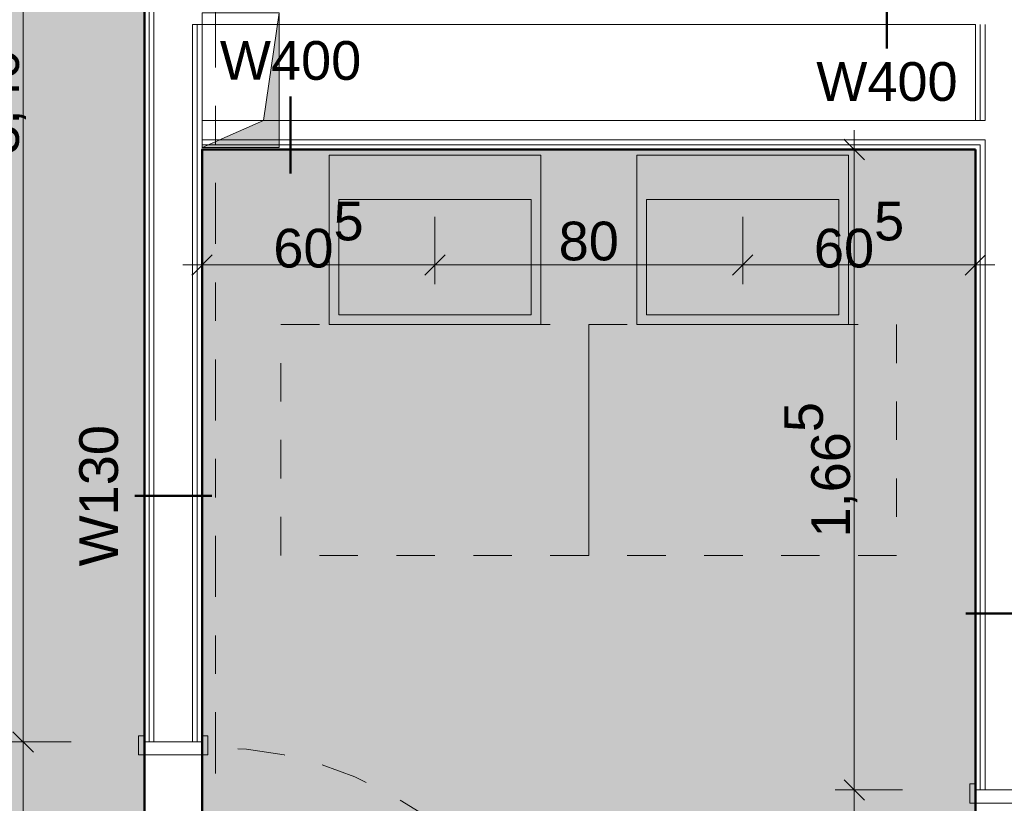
# Model space of a CAD drawing. Header units: metres. Extents: x -180 to 4, y -49 to 6.
# Tile 103 of 256: x -168.33 to -165.77, y -16.62 to -14.58. Entities that reach past the tile are written whole.
import ezdxf

# ---------------------------------------------------------------- set-up
doc = ezdxf.new("R2010")
doc.units = ezdxf.units.M
doc.header["$LTSCALE"] = 0.05
doc.header["$PDMODE"] = 1
doc.header["$PDSIZE"] = -2
for name, pattern in [('Linienart-1', [2.116328, 1.058164, -1.058164]), ('Linienart-5', [3.527679, 2.469236, -1.058443]), ('Linienart-53', [5.291531, 3.175, -1.058062, 0.352704, -0.705764]), ('VW-01 Strichlinie kurz', [1.999894, 0.999947, -0.999947])]:
    doc.linetypes.add(name, pattern=pattern)
doc.layers.get('0').update_dxf_attribs({"lineweight": 25})
for name, color, linetype, lineweight, true_color in [('00 -Bauelemente -Dämmung innen', 7, 'Continuous', 9, 0xff7fe6), ('00 -Bauelemente -Gipskarton', 7, 'Continuous', 9, 0xff7fe6), ('30 -34 Innenwände- 2 nichttragend', 7, 'Continuous', 18, 0xff7fe6), ('30 -34 Innenwände- 4 Türen_Fenster', 7, 'Continuous', 15, 0x9955ff), ('30 -35 Decken- 11 Bodendurchbruch', 7, 'Continuous', 15, 0x599559), ('40 -41 Abwasser_Wasser_Gas- 1 Abwasser + sanitäre Anlagen', 7, 'Continuous', 9, 0xff6633), ('60 -61 Ausstattung -1 Möbel -verdeckt', 9, 'VW-01 Strichlinie kurz', 13, 0x808080), ('70 -75 Raumstempel- 1 Raumstempel', 1, 'Continuous', 50, 0xff0000), ('70 -76 Bemaßung- 2 Allgemein', 7, 'Continuous', 5, 0x6666cc), ('CW-Unsichtbar', 7, 'Continuous', 9, 0x599559)]:
    doc.layers.add(name, color=color, linetype=linetype, lineweight=lineweight, true_color=true_color)
for name, color, linetype, lineweight in [('70 -71 Achsen- 1 Gebäudeachsen', 7, 'Linienart-53', 18), ('70 -75 Raumstempel- 3 Wandstempel', 7, 'Continuous', 50), ('Keine', 7, 'Continuous', 9)]:
    doc.layers.add(name, color=color, linetype=linetype, lineweight=lineweight)
doc.styles.add('Arial', font='arial.ttf')
doc.dimstyles.new('k+k 1_50', dxfattribs={"dimtxt": 0.100689, "dimasz": 0.05302, "dimexe": 0.05, "dimexo": 0.15, "dimgap": 0.01, "dimtad": 1, "dimdec": 3, "dimtxsty": 'Arial', "dimblk": 'VW_SLASH', "dimblk1": 'VW_SLASH', "dimblk2": 'VW_SLASH', "dimcen": 0, "dimdle": 0.05, "dimadec": 3, "dimazin": 0, "dimtfac": 0.75, "dimtdec": 3, "dimtix": 1, "dimtmove": 0, "dimatfit": 0, "dimldrblk": 'VW_SLASH-1', "dimfxl": 0.125, "dimfxlon": 1, "dimfrac": 2, "dimtolj": 1, "dimarcsym": 0})

# ---------------------------------------------------------------- blocks, each defined once
blk = doc.blocks.new('Gruppe-7218')
at = {"layer": '30 -34 Innenwände- 4 Türen_Fenster', "linetype": 'Linienart-1'}
blk.add_line((-0.505, -0.075), (0.505, -0.075), dxfattribs=at)
blk = doc.blocks.new('Gruppe-7219')
at = {"layer": '30 -34 Innenwände- 4 Türen_Fenster', "linetype": 'Linienart-1'}
blk.add_line((-0.505, 0.075), (0.505, 0.075), dxfattribs=at)
blk = doc.blocks.new('Gruppe-7220')
at = {"layer": '30 -34 Innenwände- 4 Türen_Fenster', "linetype": 'Continuous', "flags": 128}
for points in [[(-0.521, -0.075), (-0.521, -0.09), (-0.471, -0.09), (-0.471, 0.09), (-0.491, 0.09), (-0.521, 0.09), (-0.521, 0.075), (-0.505, 0.075), (-0.505, -0.075), (-0.521, -0.075)], [(0.521, -0.075), (0.521, -0.09), (0.471, -0.09), (0.471, 0.09), (0.491, 0.09), (0.521, 0.09), (0.521, 0.075), (0.505, 0.075), (0.505, -0.075), (0.521, -0.075)]]:
    blk.add_lwpolyline(points, dxfattribs=at)
blk = doc.blocks.new('Gruppe-7221')
at = {"layer": '30 -34 Innenwände- 2 nichttragend'}
for p, q in [((-0.505, 0.075), (-0.521, 0.075)), ((0.505, 0.075), (0.521, 0.075)), ((-0.505, -0.075), (-0.521, -0.075)), ((0.505, -0.075), (0.521, -0.075))]:
    blk.add_line(p, q, dxfattribs=at)
blk = doc.blocks.new('Gruppe-7222')
at = {"layer": '30 -34 Innenwände- 4 Türen_Fenster', "linetype": 'Linienart-5'}
blk.add_arc((0.491, 0.09), 0.982, 90, 180, dxfattribs=at)
blk = doc.blocks.new('Gruppe-7223')
at = {"layer": '30 -34 Innenwände- 4 Türen_Fenster', "linetype": 'Linienart-5'}
blk.add_line((0.491, 0.09), (0.491, 1.072), dxfattribs=at)
blk = doc.blocks.new('Gruppe-7224')
at = {"layer": '30 -34 Innenwände- 4 Türen_Fenster', "color": 7}
for name in ['Gruppe-7222', 'Gruppe-7223']:
    blk.add_blockref(name, (0, 0), dxfattribs=at)
blk = doc.blocks.new('Gruppe-7225')
at = {"layer": '30 -34 Innenwände- 4 Türen_Fenster', "color": 7}
blk.add_blockref('Gruppe-7224', (0, 0), dxfattribs=at)
at = {"layer": '30 -34 Innenwände- 4 Türen_Fenster'}
blk.add_blockref('Gruppe-7220', (0, 0), dxfattribs=at)
at = {"layer": '30 -34 Innenwände- 4 Türen_Fenster', "color": 7, "transparency": 33554687}
for name in ['Gruppe-7221', 'Gruppe-7219', 'Gruppe-7218']:
    blk.add_blockref(name, (0, 0), dxfattribs=at)
blk = doc.blocks.new('Tür (2D)-16')
at = {"layer": 'CW-Unsichtbar', "color": 7, "linetype": 'Continuous', "lineweight": 5, "transparency": 33554687}
for p in [(-0.505, 0), (0.505, 0)]:
    blk.add_point(p, dxfattribs=at)
at = {"layer": '30 -34 Innenwände- 4 Türen_Fenster', "color": 7, "transparency": 33554687}
blk.add_blockref('Gruppe-7225', (0, 0), dxfattribs=at)
at = {"layer": '30 -34 Innenwände- 4 Türen_Fenster', "color": 0, "flags": 1}
for tag in ['Detail', 'Gebäudeteil', 'Aufschlag', 'Oberlicht', 'Oberblende', 'Seitenverglasung', 'feuchtr.-geeign.', 'Türblatt_Höhe', 'Türblatt_Breite', 'Türblattdicke', 'Absenkbare_Bodendichtung', 'Antrieb', 'Gewerk', 'Geschoss_Nummer', 'Tür_ID', 'Nummer', 'Typ', 'Rettungsweg', 'Raumnummer', 'Raumname', 'Zarge_Art', 'OTS', 'Türstopper', 'U-Wert', 'g-Wert', 'Rw-Wert', 'IFC_UUID', 'instanceID']:
    blk.add_attdef(tag, (-168.021, -17.488), '', height=0.00018, dxfattribs=at)
blk = doc.blocks.new('Gruppe-7322')
at = {"layer": '30 -34 Innenwände- 4 Türen_Fenster', "linetype": 'Linienart-1'}
blk.add_line((-0.4425, -0.075), (0.4425, -0.075), dxfattribs=at)
blk = doc.blocks.new('Gruppe-7323')
at = {"layer": '30 -34 Innenwände- 4 Türen_Fenster', "linetype": 'Linienart-1'}
blk.add_line((-0.4425, 0.075), (0.4425, 0.075), dxfattribs=at)
blk = doc.blocks.new('Gruppe-7324')
at = {"layer": '30 -34 Innenwände- 4 Türen_Fenster', "linetype": 'Continuous', "flags": 128}
for points in [[(-0.4585, -0.075), (-0.4585, -0.09), (-0.4085, -0.09), (-0.4085, 0.09), (-0.4285, 0.09), (-0.4585, 0.09), (-0.4585, 0.075), (-0.4425, 0.075), (-0.4425, -0.075), (-0.4585, -0.075)], [(0.4585, -0.075), (0.4585, -0.09), (0.4085, -0.09), (0.4085, 0.09), (0.4285, 0.09), (0.4585, 0.09), (0.4585, 0.075), (0.4425, 0.075), (0.4425, -0.075), (0.4585, -0.075)]]:
    blk.add_lwpolyline(points, dxfattribs=at)
blk = doc.blocks.new('Gruppe-7325')
at = {"layer": '30 -34 Innenwände- 2 nichttragend'}
for p, q in [((-0.4425, 0.075), (-0.4585, 0.075)), ((0.4425, 0.075), (0.4585, 0.075)), ((-0.4425, -0.075), (-0.4585, -0.075)), ((0.4425, -0.075), (0.4585, -0.075))]:
    blk.add_line(p, q, dxfattribs=at)
blk = doc.blocks.new('Gruppe-7326')
at = {"layer": '30 -34 Innenwände- 4 Türen_Fenster', "linetype": 'Linienart-5'}
blk.add_arc((0.4285, 0.09), 0.857, 90, 180, dxfattribs=at)
blk = doc.blocks.new('Gruppe-7327')
at = {"layer": '30 -34 Innenwände- 4 Türen_Fenster', "linetype": 'Linienart-5'}
blk.add_line((0.4285, 0.09), (0.4285, 0.947), dxfattribs=at)
blk = doc.blocks.new('Gruppe-7328')
at = {"layer": '30 -34 Innenwände- 4 Türen_Fenster', "color": 7}
for name in ['Gruppe-7326', 'Gruppe-7327']:
    blk.add_blockref(name, (0, 0), dxfattribs=at)
blk = doc.blocks.new('Gruppe-7329')
at = {"layer": '30 -34 Innenwände- 4 Türen_Fenster', "color": 7}
blk.add_blockref('Gruppe-7328', (0, 0), dxfattribs=at)
at = {"layer": '30 -34 Innenwände- 4 Türen_Fenster'}
blk.add_blockref('Gruppe-7324', (0, 0), dxfattribs=at)
at = {"layer": '30 -34 Innenwände- 4 Türen_Fenster', "color": 7, "transparency": 33554687}
for name in ['Gruppe-7325', 'Gruppe-7323', 'Gruppe-7322']:
    blk.add_blockref(name, (0, 0), dxfattribs=at)
blk = doc.blocks.new('Tür (2D)-20')
at = {"layer": 'CW-Unsichtbar', "color": 7, "linetype": 'Continuous', "lineweight": 5, "transparency": 33554687}
for p in [(-0.4425, 0), (0.4425, 0)]:
    blk.add_point(p, dxfattribs=at)
at = {"layer": '30 -34 Innenwände- 4 Türen_Fenster', "color": 7, "transparency": 33554687}
blk.add_blockref('Gruppe-7329', (0, 0), dxfattribs=at)
at = {"layer": '30 -34 Innenwände- 4 Türen_Fenster', "color": 0, "flags": 1}
for tag in ['Detail', 'Gebäudeteil', 'Aufschlag', 'Oberlicht', 'Oberblende', 'Seitenverglasung', 'feuchtr.-geeign.', 'Türblatt_Höhe', 'Türblatt_Breite', 'Türblattdicke', 'Absenkbare_Bodendichtung', 'Antrieb', 'Gewerk', 'Geschoss_Nummer', 'Tür_ID', 'Nummer', 'Typ', 'Rettungsweg', 'Raumnummer', 'Raumname', 'Zarge_Art', 'OTS', 'Türstopper', 'U-Wert', 'g-Wert', 'Rw-Wert', 'IFC_UUID', 'instanceID']:
    blk.add_attdef(tag, (-165.861, -17.488), '', height=0.00018, dxfattribs=at)
blk = doc.blocks.new('Gruppe-11687')
at = {"layer": '70 -75 Raumstempel- 3 Wandstempel'}
blk.add_line((-168.031, -15.822), (-167.831, -15.822), dxfattribs=at)
at = {"layer": '70 -75 Raumstempel- 3 Wandstempel', "insert": (-168.1753, -15.822), "char_height": 0.10069, "attachment_point": 2, "rotation": 90, "line_spacing_factor": 0.96878, "style": 'Arial'}
blk.add_mtext('W130', dxfattribs=at)
blk = doc.blocks.new('Gruppe-11688')
at = {"layer": '70 -75 Raumstempel- 3 Wandstempel', "color": 7, "transparency": 33554687}
blk.add_blockref('Gruppe-11687', (0, 0), dxfattribs=at)
blk = doc.blocks.new('Gruppe-11693')
at = {"layer": '70 -75 Raumstempel- 3 Wandstempel'}
blk.add_line((-166.076, -14.6595), (-166.076, -14.4595), dxfattribs=at)
at = {"layer": '70 -75 Raumstempel- 3 Wandstempel', "insert": (-166.076, -14.6949), "char_height": 0.10069, "attachment_point": 2, "line_spacing_factor": 0.96878, "style": 'Arial'}
blk.add_mtext('W400', dxfattribs=at)
blk = doc.blocks.new('Gruppe-11694')
at = {"layer": '70 -75 Raumstempel- 3 Wandstempel', "color": 7, "transparency": 33554687}
blk.add_blockref('Gruppe-11693', (0, 0), dxfattribs=at)
blk = doc.blocks.new('Gruppe-11695')
at = {"layer": '70 -75 Raumstempel- 3 Wandstempel'}
blk.add_line((-167.626, -14.7845), (-167.626, -14.9845), dxfattribs=at)
at = {"layer": '70 -75 Raumstempel- 3 Wandstempel', "insert": (-167.626, -14.6402), "char_height": 0.10069, "attachment_point": 2, "line_spacing_factor": 0.96878, "style": 'Arial'}
blk.add_mtext('W400', dxfattribs=at)
blk = doc.blocks.new('Gruppe-11696')
at = {"layer": '70 -75 Raumstempel- 3 Wandstempel', "color": 7, "transparency": 33554687}
blk.add_blockref('Gruppe-11695', (0, 0), dxfattribs=at)
blk = doc.blocks.new('Gruppe-11699')
at = {"layer": '70 -75 Raumstempel- 3 Wandstempel'}
blk.add_line((-165.671, -16.1283), (-165.871, -16.1283), dxfattribs=at)
at = {"layer": '70 -75 Raumstempel- 3 Wandstempel', "insert": (-165.6356, -16.1283), "char_height": 0.10069, "attachment_point": 2, "rotation": 90, "line_spacing_factor": 0.96878, "style": 'Arial'}
blk.add_mtext('W130', dxfattribs=at)
blk = doc.blocks.new('Gruppe-11700')
at = {"layer": '70 -75 Raumstempel- 3 Wandstempel', "color": 7, "transparency": 33554687}
blk.add_blockref('Gruppe-11699', (0, 0), dxfattribs=at)
blk = doc.blocks.new('_01-OG1_Tragwerk (2D)')
at = {"color": 255, "lineweight": 5, "transparency": 33554687}
for points in [[(-167.856, -16.462), (-167.856, -14.597), (-167.881, -14.597), (-167.881, -14.547), (-167.856, -14.522), (-167.856, -13.057), (-168.006, -13.057), (-168.006, -16.462)], [(-165.696, -14.847), (-165.696, -14.597), (-165.846, -14.597), (-165.846, -14.847), (-165.821, -14.847), (-165.821, -14.897), (-165.846, -14.922), (-165.846, -16.587), (-165.696, -16.587), (-165.696, -14.922), (-165.721, -14.897), (-165.721, -14.847)]]:
    blk.add_wipeout(points, dxfattribs=at).dxf.layer = '30 -34 Innenwände- 2 nichttragend'
for points, layer in [([(-165.721, -16.587), (-165.721, -14.597), (-165.821, -14.597), (-165.821, -16.587)], '00 -Bauelemente -Dämmung innen'), ([(-167.856, -16.462), (-167.856, -14.597), (-167.8685, -14.597), (-167.8685, -16.462)], '00 -Bauelemente -Gipskarton')]:
    blk.add_wipeout(points, dxfattribs=at).dxf.layer = layer
for points in [[(-167.8685, -16.462), (-167.8685, -14.597), (-167.881, -14.597), (-167.881, -16.462)], [(-165.821, -14.847), (-165.821, -14.597), (-165.8335, -14.597), (-165.8335, -14.847)], [(-165.821, -16.587), (-165.821, -14.897), (-165.8335, -14.9095), (-165.8335, -16.587)]]:
    blk.add_wipeout(points, dxfattribs=at).dxf.layer = '00 -Bauelemente -Gipskarton'
at = {"layer": '00 -Bauelemente -Gipskarton', "transparency": 33554687}
blk.add_line((-167.856, -14.597), (-167.856, -16.462), dxfattribs=at)
at = {"layer": '30 -34 Innenwände- 2 nichttragend', "transparency": 33554687}
for p, q in [((-167.856, -14.597), (-167.856, -14.847)), ((-167.856, -14.922), (-167.856, -16.462))]:
    blk.add_line(p, q, dxfattribs=at)
at = {"color": 255, "lineweight": 5, "transparency": 33554687}
for points, layer in [([(-167.881, -13.057), (-167.981, -13.057), (-167.981, -16.462), (-167.881, -16.462)], '00 -Bauelemente -Dämmung innen'), ([(-165.8335, -14.847), (-165.8335, -14.597), (-165.846, -14.597), (-165.846, -14.847)], '00 -Bauelemente -Gipskarton'), ([(-165.8335, -16.587), (-165.8335, -14.9095), (-165.846, -14.922), (-165.846, -16.587)], '00 -Bauelemente -Gipskarton')]:
    blk.add_wipeout(points, dxfattribs=at).dxf.layer = layer
at = {"layer": '00 -Bauelemente -Dämmung innen', "transparency": 33554687}
for p, q in [((-167.881, -14.597), (-167.881, -16.462)), ((-165.821, -14.597), (-165.821, -14.847)), ((-165.821, -14.897), (-165.821, -16.587))]:
    blk.add_line(p, q, dxfattribs=at)
at = {"layer": '00 -Bauelemente -Gipskarton', "transparency": 33554687}
for p, q in [((-167.881, -14.597), (-167.881, -16.462)), ((-167.8685, -14.597), (-167.8685, -16.462)), ((-167.8685, -14.597), (-167.8685, -16.462)), ((-165.846, -14.597), (-165.846, -14.847)), ((-165.8335, -14.597), (-165.8335, -14.847)), ((-165.8335, -14.597), (-165.8335, -14.847)), ((-165.821, -14.597), (-165.821, -14.847)), ((-165.8335, -14.9095), (-165.8335, -16.587)), ((-165.8335, -14.9095), (-165.8335, -16.587)), ((-165.821, -14.897), (-165.821, -16.587)), ((-165.846, -14.922), (-165.846, -16.587))]:
    blk.add_line(p, q, dxfattribs=at)
at = {"layer": '30 -34 Innenwände- 2 nichttragend', "transparency": 33554687}
for p, q in [((-165.846, -14.597), (-165.846, -14.847)), ((-165.846, -14.922), (-165.846, -16.587))]:
    blk.add_line(p, q, dxfattribs=at)
at = {"layer": '30 -34 Innenwände- 4 Türen_Fenster', "color": 7, "transparency": 33554687, "rotation": 270}
blk.add_blockref('Tür (2D)-20', (-165.771, -17.0295), dxfattribs=at)
at = {"layer": '70 -75 Raumstempel- 3 Wandstempel'}
blk.add_blockref('Gruppe-11700', (0, 0), dxfattribs=at)
at = {"color": 255, "lineweight": 5, "transparency": 33554687}
blk.add_wipeout([(-167.981, -13.057), (-167.9935, -13.057), (-167.9935, -16.462), (-167.981, -16.462)], dxfattribs=at).dxf.layer = '00 -Bauelemente -Gipskarton'
for points, layer in [([(-167.9935, -13.057), (-168.006, -13.057), (-168.006, -16.462), (-167.9935, -16.462)], '00 -Bauelemente -Gipskarton'), ([(-160.346, -14.522), (-160.546, -14.522), (-160.546, -14.547), (-160.596, -14.547), (-160.621, -14.522), (-163.646, -14.522), (-163.671, -14.547), (-163.771, -14.547), (-163.796, -14.522), (-165.696, -14.522), (-165.721, -14.547), (-165.821, -14.547), (-165.846, -14.522), (-167.856, -14.522), (-167.881, -14.547), (-167.881, -14.597), (-160.346, -14.597)], '30 -34 Innenwände- 2 nichttragend'), ([(-165.821, -14.897), (-165.821, -14.847), (-167.856, -14.847), (-167.856, -14.922), (-165.846, -14.922)], '30 -34 Innenwände- 2 nichttragend')]:
    blk.add_wipeout(points, dxfattribs=at).dxf.layer = layer
at = {"layer": '00 -Bauelemente -Dämmung innen', "transparency": 33554687}
blk.add_line((-167.981, -13.057), (-167.981, -16.462), dxfattribs=at)
at = {"layer": '00 -Bauelemente -Gipskarton', "transparency": 33554687}
for p, q in [((-168.006, -13.057), (-168.006, -16.462)), ((-167.9935, -13.057), (-167.9935, -16.462)), ((-167.9935, -13.057), (-167.9935, -16.462)), ((-167.981, -13.057), (-167.981, -16.462))]:
    blk.add_line(p, q, dxfattribs=at)
at = {"layer": '30 -34 Innenwände- 2 nichttragend', "transparency": 33554687}
blk.add_line((-168.006, -13.057), (-168.006, -16.462), dxfattribs=at)
at = {"layer": '30 -34 Innenwände- 4 Türen_Fenster', "color": 7, "transparency": 33554687, "rotation": 270}
blk.add_blockref('Tür (2D)-16', (-167.931, -16.967), dxfattribs=at)
at = {"layer": '70 -75 Raumstempel- 3 Wandstempel'}
blk.add_blockref('Gruppe-11688', (0, 0), dxfattribs=at)
at = {"color": 255, "lineweight": 5, "transparency": 33554687}
for points in [[(-167.881, -14.547), (-167.881, -14.597), (-160.346, -14.597), (-160.346, -14.547)], [(-165.821, -14.897), (-165.821, -14.847), (-167.856, -14.847), (-167.856, -14.897)]]:
    blk.add_wipeout(points, dxfattribs=at).dxf.layer = '00 -Bauelemente -Dämmung innen'
at = {"layer": '00 -Bauelemente -Dämmung innen', "transparency": 33554687}
for p, q in [((-167.856, -14.597), (-167.881, -14.597)), ((-165.846, -14.597), (-167.856, -14.597)), ((-167.856, -14.847), (-165.846, -14.847)), ((-165.846, -14.847), (-165.821, -14.847))]:
    blk.add_line(p, q, dxfattribs=at)
at = {"layer": '30 -34 Innenwände- 2 nichttragend', "transparency": 33554687}
for p, q in [((-165.846, -14.597), (-167.856, -14.597)), ((-167.856, -14.847), (-165.846, -14.847))]:
    blk.add_line(p, q, dxfattribs=at)
at = {"layer": '70 -75 Raumstempel- 3 Wandstempel'}
blk.add_blockref('Gruppe-11694', (0, 0), dxfattribs=at)
at = {"color": 255, "lineweight": 5, "transparency": 33554687}
blk.add_wipeout([(-165.8335, -14.9095), (-165.821, -14.897), (-167.856, -14.897), (-167.856, -14.9095)], dxfattribs=at).dxf.layer = '00 -Bauelemente -Gipskarton'
blk.add_wipeout([(-165.846, -14.922), (-165.8335, -14.9095), (-167.856, -14.9095), (-167.856, -14.922)], dxfattribs=at).dxf.layer = '00 -Bauelemente -Gipskarton'
at = {"layer": '00 -Bauelemente -Dämmung innen', "transparency": 33554687}
blk.add_line((-167.856, -14.897), (-165.821, -14.897), dxfattribs=at)
at = {"layer": '00 -Bauelemente -Gipskarton', "transparency": 33554687}
for p, q in [((-167.856, -14.897), (-165.821, -14.897)), ((-167.856, -14.9095), (-165.8335, -14.9095)), ((-167.856, -14.9095), (-165.8335, -14.9095)), ((-167.856, -14.922), (-165.846, -14.922))]:
    blk.add_line(p, q, dxfattribs=at)
at = {"layer": '30 -34 Innenwände- 2 nichttragend', "transparency": 33554687}
blk.add_line((-167.856, -14.922), (-165.846, -14.922), dxfattribs=at)
at = {"layer": '70 -75 Raumstempel- 3 Wandstempel'}
blk.add_blockref('Gruppe-11696', (0, 0), dxfattribs=at)
blk = doc.blocks.new('Gruppe-12807')
at = {"layer": '40 -41 Abwasser_Wasser_Gas- 1 Abwasser + sanitäre Anlagen', "flags": 128}
for points in [[(-166.726, -15.377), (-166.726, -14.937), (-166.176, -14.937), (-166.176, -15.377)], [(-166.701, -15.352), (-166.701, -15.052), (-166.201, -15.052), (-166.201, -15.352)]]:
    blk.add_lwpolyline(points, close=True, dxfattribs=at)
at = {"layer": '60 -61 Ausstattung -1 Möbel -verdeckt', "flags": 128}
blk.add_lwpolyline([(-166.851, -15.377), (-166.051, -15.377), (-166.051, -15.977), (-166.851, -15.977)], close=True, dxfattribs=at)
blk = doc.blocks.new('Gruppe-12808')
at = {"layer": '40 -41 Abwasser_Wasser_Gas- 1 Abwasser + sanitäre Anlagen', "flags": 128}
for points in [[(-167.526, -15.377), (-167.526, -14.937), (-166.976, -14.937), (-166.976, -15.377)], [(-167.501, -15.352), (-167.501, -15.052), (-167.001, -15.052), (-167.001, -15.352)]]:
    blk.add_lwpolyline(points, close=True, dxfattribs=at)
at = {"layer": '60 -61 Ausstattung -1 Möbel -verdeckt', "flags": 128}
blk.add_lwpolyline([(-167.651, -15.377), (-166.851, -15.377), (-166.851, -15.977), (-167.651, -15.977)], close=True, dxfattribs=at)
blk = doc.blocks.new('Gruppe-13533')
at = {"layer": '30 -35 Decken- 11 Bodendurchbruch', "linetype": 'Continuous', "lineweight": 0}
blk.add_hatch(color=85, dxfattribs=at).paths.add_polyline_path([(-167.856, -14.917), (-167.656, -14.917), (-167.656, -14.567), (-167.696, -14.847)])
at = {"layer": '30 -35 Decken- 11 Bodendurchbruch', "flags": 128}
blk.add_lwpolyline([(-167.856, -14.917), (-167.656, -14.917), (-167.656, -14.567), (-167.696, -14.847)], close=True, dxfattribs=at)
blk = doc.blocks.new('Gruppe-13534')
at = {"layer": '30 -35 Decken- 11 Bodendurchbruch', "flags": 128}
blk.add_lwpolyline([(-167.856, -14.917), (-167.856, -14.567), (-167.656, -14.567), (-167.696, -14.847)], close=True, dxfattribs=at)
blk = doc.blocks.new('Gruppe-13535')
at = {"layer": '30 -35 Decken- 11 Bodendurchbruch', "insert": (-167.8226, -14.5037), "char_height": 0.10069, "attachment_point": 7, "line_spacing_factor": 0.970891, "style": 'Arial'}
blk.add_mtext('BD-S \\P0,2m/0,35m', dxfattribs=at)
blk = doc.blocks.new('Gruppe-13536')
at = {"layer": '30 -35 Decken- 11 Bodendurchbruch', "color": 7, "transparency": 33554687}
blk.add_blockref('Gruppe-13535', (0, 0), dxfattribs=at)
at = {"layer": '30 -35 Decken- 11 Bodendurchbruch'}
for name in ['Gruppe-13533', 'Gruppe-13534']:
    blk.add_blockref(name, (0, 0), dxfattribs=at)
blk = doc.blocks.new('Gruppe-13537')
at = {"layer": 'CW-Unsichtbar', "linetype": 'Continuous', "lineweight": 5, "transparency": 33554687}
for p in [(-167.856, -14.742), (-167.656, -14.742)]:
    blk.add_point(p, dxfattribs=at)
at = {"layer": '30 -35 Decken- 11 Bodendurchbruch', "color": 7, "transparency": 33554687}
blk.add_blockref('Gruppe-13536', (0, 0), dxfattribs=at)
at = {"layer": '30 -35 Decken- 11 Bodendurchbruch', "color": 0, "flags": 1}
for tag in ['prm0_value', 'prm1_value', 'prm2_value', 'prm3_value', 'prm4_value', 'prm5_value', 'prm6_value', 'prm7_value', 'IFC_UUID', 'instanceID', 'prm0_name', 'prm0_type', 'prm1_name', 'prm1_type', 'prm2_name', 'prm2_type', 'prm3_name', 'prm3_type', 'prm4_name', 'prm4_type', 'prm5_name', 'prm5_type', 'prm6_name', 'prm6_type', 'prm7_name', 'prm7_type']:
    blk.add_attdef(tag, (-167.856, -14.917), '', height=0.00018, dxfattribs=at)
blk = doc.blocks.new('_OG1_2D (2D)')
at = {"layer": '70 -75 Raumstempel- 1 Raumstempel', "linetype": 'Continuous', "lineweight": 0, "true_color": 0xff0000}
for points in [[(-175.22099996, -8.88204198), (-168.02099996, -8.88204198), (-168.02099996, -8.89704198), (-167.89599996, -8.89704198), (-167.89599996, -11.49704198), (-168.02099996, -11.49704198), (-168.02099996, -11.89704198), (-168.00599996, -11.89704198), (-168.00599996, -19.74704198), (-168.02099996, -19.74704198), (-168.02099996, -19.99704198), (-169.73599996, -19.99704198), (-169.73599996, -11.51204198), (-175.22099996, -11.51204198)], [(-165.84599996, -14.92204198), (-167.85599996, -14.92204198), (-167.85599996, -17.62204198), (-165.84599996, -17.62204198)]]:
    blk.add_hatch(color=1, dxfattribs=at).paths.add_polyline_path(points)
at = {"layer": '70 -75 Raumstempel- 1 Raumstempel', "flags": 128}
for points in [[(-175.22099996, -8.88204198), (-168.02099996, -8.88204198), (-168.02099996, -8.89704198), (-167.89599996, -8.89704198), (-167.89599996, -11.49704198), (-168.02099996, -11.49704198), (-168.02099996, -11.89704198), (-168.00599996, -11.89704198), (-168.00599996, -19.74704198), (-168.02099996, -19.74704198), (-168.02099996, -19.99704198), (-169.73599996, -19.99704198), (-169.73599996, -11.51204198), (-175.22099996, -11.51204198)], [(-165.84599996, -14.92204198), (-167.85599996, -14.92204198), (-167.85599996, -17.62204198), (-165.84599996, -17.62204198)]]:
    blk.add_lwpolyline(points, close=True, dxfattribs=at)
at = {"layer": '30 -35 Decken- 11 Bodendurchbruch'}
blk.add_blockref('Gruppe-13537', (0, 0), dxfattribs=at)
at = {"layer": '40 -41 Abwasser_Wasser_Gas- 1 Abwasser + sanitäre Anlagen'}
for name in ['Gruppe-12808', 'Gruppe-12807']:
    blk.add_blockref(name, (0, 0), dxfattribs=at)
blk = doc.blocks.new('VW_SLASH')
at = {"color": 0, "linetype": 'ByBlock', "lineweight": -2, "transparency": 16777216}
blk.add_line((0.943, 0), (-1, 0), dxfattribs=at)
at = {"color": 0, "lineweight": 20, "transparency": 16777216, "flags": 128}
blk.add_lwpolyline([(0.5, 0.5), (-0.5, -0.5)], dxfattribs=at)
blk = doc.blocks.new('*D18853')
at = {"layer": '70 -76 Bemaßung- 2 Allgemein', "color": 0, "lineweight": -2}
for p, q in [((-168.196, -13.057), (-168.371, -13.057)), ((-168.321, -16.409), (-168.321, -13.1101)), ((-168.196, -16.462), (-168.371, -16.462))]:
    blk.add_line(p, q, dxfattribs=at)
at = {"layer": 'Defpoints', "color": 0}
for p in [(-168.321, -13.057), (-168.006, -13.057), (-168.006, -16.462)]:
    blk.add_point(p, dxfattribs=at)
at = {"layer": '70 -76 Bemaßung- 2 Allgemein', "color": 0, "lineweight": -2, "xscale": 0.05302001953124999, "yscale": 0.05302001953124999, "zscale": 0.05302001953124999}
for p, rotation in [((-168.321, -13.057), 90), ((-168.321, -16.462), 270)]:
    blk.add_blockref('VW_SLASH', p, dxfattribs=dict(at, rotation=rotation))
at = {"layer": '70 -76 Bemaßung- 2 Allgemein', "color": 0, "insert": (-168.4082, -14.7595), "char_height": 0.100689, "attachment_point": 5, "rotation": 90, "style": 'Arial'}
blk.add_mtext('\\A1;3,40\\S5^ ;', dxfattribs=at)
blk = doc.blocks.new('VW_SLASH-1')
at = {"color": 0, "linetype": 'ByBlock', "lineweight": -2, "transparency": 16777216}
blk.add_line((0.943, 0), (-1, 0), dxfattribs=at)
at = {"color": 0, "lineweight": 5, "transparency": 16777216, "flags": 128}
blk.add_lwpolyline([(0.5, 0.5), (-0.5, -0.5)], dxfattribs=at)
blk = doc.blocks.new('*D18854')
at = {"layer": '70 -76 Bemaßung- 2 Allgemein', "color": 0, "lineweight": -2}
for p, q in [((-168.196, -16.462), (-168.371, -16.462)), ((-168.321, -17.419), (-168.321, -16.5151)), ((-168.196, -17.472), (-168.371, -17.472))]:
    blk.add_line(p, q, dxfattribs=at)
at = {"layer": 'Defpoints', "color": 0}
for p in [(-168.321, -16.462), (-168.006, -16.462), (-168.006, -17.472)]:
    blk.add_point(p, dxfattribs=at)
at = {"layer": '70 -76 Bemaßung- 2 Allgemein', "color": 0, "lineweight": -2, "xscale": 0.05302001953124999, "yscale": 0.05302001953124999, "zscale": 0.05302001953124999}
for p, rotation in [((-168.321, -16.462), 90), ((-168.321, -17.472), 270)]:
    blk.add_blockref('VW_SLASH', p, dxfattribs=dict(at, rotation=rotation))
at = {"layer": '70 -76 Bemaßung- 2 Allgemein', "color": 0, "insert": (-168.3915, -16.967), "char_height": 0.10069, "attachment_point": 5, "rotation": 90, "style": 'Arial'}
blk.add_mtext('\\A1;1,01', dxfattribs=at)
blk = doc.blocks.new('*D18881')
at = {"layer": '70 -76 Bemaßung- 2 Allgemein', "color": 0, "lineweight": -2}
for p, q in [((-166.036, -14.922), (-166.211, -14.922)), ((-166.161, -16.534), (-166.161, -14.9751)), ((-166.036, -16.587), (-166.211, -16.587))]:
    blk.add_line(p, q, dxfattribs=at)
at = {"layer": 'Defpoints', "color": 0}
for p in [(-166.161, -14.922), (-165.846, -14.922), (-165.846, -16.587)]:
    blk.add_point(p, dxfattribs=at)
at = {"layer": '70 -76 Bemaßung- 2 Allgemein', "color": 0, "lineweight": -2, "xscale": 0.05302001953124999, "yscale": 0.05302001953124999, "zscale": 0.05302001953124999}
for p, rotation in [((-166.161, -14.922), 90), ((-166.161, -16.587), 270)]:
    blk.add_blockref('VW_SLASH', p, dxfattribs=dict(at, rotation=rotation))
at = {"layer": '70 -76 Bemaßung- 2 Allgemein', "color": 0, "insert": (-166.2482, -15.7545), "char_height": 0.100689, "attachment_point": 5, "rotation": 90, "style": 'Arial'}
blk.add_mtext('\\A1;1,66\\S5^ ;', dxfattribs=at)
blk = doc.blocks.new('*D18882')
at = {"layer": '70 -76 Bemaßung- 2 Allgemein', "color": 0, "lineweight": -2}
for p, q in [((-166.036, -16.587), (-166.211, -16.587)), ((-166.161, -17.419), (-166.161, -16.6401)), ((-166.036, -17.472), (-166.211, -17.472))]:
    blk.add_line(p, q, dxfattribs=at)
at = {"layer": 'Defpoints', "color": 0}
for p in [(-166.161, -16.587), (-165.846, -16.587), (-165.846, -17.472)]:
    blk.add_point(p, dxfattribs=at)
at = {"layer": '70 -76 Bemaßung- 2 Allgemein', "color": 0, "lineweight": -2, "xscale": 0.05302001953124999, "yscale": 0.05302001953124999, "zscale": 0.05302001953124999}
for p, rotation in [((-166.161, -16.587), 90), ((-166.161, -17.472), 270)]:
    blk.add_blockref('VW_SLASH', p, dxfattribs=dict(at, rotation=rotation))
at = {"layer": '70 -76 Bemaßung- 2 Allgemein', "color": 0, "insert": (-166.2391, -17.0295), "char_height": 0.100689, "attachment_point": 5, "rotation": 90, "style": 'Arial'}
blk.add_mtext('\\A1;88\\S5^ ;', dxfattribs=at)
blk = doc.blocks.new('*D18883')
at = {"layer": '70 -76 Bemaßung- 2 Allgemein', "color": 0, "lineweight": -2}
for p, q in [((-166.161, -17.419), (-166.161, -17.366)), ((-166.036, -17.472), (-166.211, -17.472)), ((-166.161, -17.622), (-166.161, -17.472)), ((-166.036, -17.622), (-166.211, -17.622)), ((-166.161, -17.6751), (-166.161, -17.7281))]:
    blk.add_line(p, q, dxfattribs=at)
at = {"layer": 'Defpoints', "color": 0}
for p in [(-166.161, -17.472), (-165.846, -17.472), (-165.846, -17.622)]:
    blk.add_point(p, dxfattribs=at)
at = {"layer": '70 -76 Bemaßung- 2 Allgemein', "color": 0, "lineweight": -2, "xscale": 0.05302001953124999, "yscale": 0.05302001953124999, "zscale": 0.05302001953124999}
for p, rotation in [((-166.161, -17.472), 270), ((-166.161, -17.622), 90)]:
    blk.add_blockref('VW_SLASH', p, dxfattribs=dict(at, rotation=rotation))
at = {"layer": '70 -76 Bemaßung- 2 Allgemein', "color": 0, "insert": (-166.2774, -17.547), "char_height": 0.10069, "attachment_point": 5, "rotation": 90, "style": 'Arial'}
blk.add_mtext('\\A1;15', dxfattribs=at)
blk = doc.blocks.new('*D18901')
at = {"layer": '70 -76 Bemaßung- 2 Allgemein', "color": 0, "lineweight": -2}
for p, q in [((-167.856, -15.097), (-167.856, -15.272)), ((-167.251, -15.097), (-167.251, -15.272)), ((-167.304, -15.222), (-167.803, -15.222))]:
    blk.add_line(p, q, dxfattribs=at)
at = {"layer": 'Defpoints', "color": 0}
for p in [(-167.856, -14.922), (-167.251, -14.937), (-167.856, -15.222)]:
    blk.add_point(p, dxfattribs=at)
at = {"layer": '70 -76 Bemaßung- 2 Allgemein', "color": 0, "lineweight": -2, "xscale": 0.05302001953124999, "yscale": 0.05302001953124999, "zscale": 0.05302001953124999, "rotation": 180}
blk.add_blockref('VW_SLASH', (-167.856, -15.222), dxfattribs=at)
at = {"layer": '70 -76 Bemaßung- 2 Allgemein', "color": 0, "lineweight": -2, "xscale": 0.05302001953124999, "yscale": 0.05302001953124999, "zscale": 0.05302001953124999}
blk.add_blockref('VW_SLASH', (-167.251, -15.222), dxfattribs=at)
at = {"layer": '70 -76 Bemaßung- 2 Allgemein', "color": 0, "insert": (-167.5535, -15.1439), "char_height": 0.100689, "attachment_point": 5, "style": 'Arial'}
blk.add_mtext('\\A1;60\\S5^ ;', dxfattribs=at)
blk = doc.blocks.new('*D18902')
at = {"layer": '70 -76 Bemaßung- 2 Allgemein', "color": 0, "lineweight": -2}
for p, q in [((-167.251, -15.097), (-167.251, -15.272)), ((-166.451, -15.097), (-166.451, -15.272)), ((-166.504, -15.222), (-167.198, -15.222))]:
    blk.add_line(p, q, dxfattribs=at)
at = {"layer": 'Defpoints', "color": 0}
for p in [(-167.251, -14.937), (-166.451, -14.937), (-167.251, -15.222)]:
    blk.add_point(p, dxfattribs=at)
at = {"layer": '70 -76 Bemaßung- 2 Allgemein', "color": 0, "lineweight": -2, "xscale": 0.05302001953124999, "yscale": 0.05302001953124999, "zscale": 0.05302001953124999, "rotation": 180}
blk.add_blockref('VW_SLASH', (-167.251, -15.222), dxfattribs=at)
at = {"layer": '70 -76 Bemaßung- 2 Allgemein', "color": 0, "lineweight": -2, "xscale": 0.05302001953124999, "yscale": 0.05302001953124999, "zscale": 0.05302001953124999}
blk.add_blockref('VW_SLASH', (-166.451, -15.222), dxfattribs=at)
at = {"layer": '70 -76 Bemaßung- 2 Allgemein', "color": 0, "insert": (-166.851, -15.1606), "char_height": 0.10069, "attachment_point": 5, "style": 'Arial'}
blk.add_mtext('\\A1;80', dxfattribs=at)
blk = doc.blocks.new('*D18903')
at = {"layer": '70 -76 Bemaßung- 2 Allgemein', "color": 0, "lineweight": -2}
for p, q in [((-166.451, -15.097), (-166.451, -15.272)), ((-165.846, -15.097), (-165.846, -15.272)), ((-165.899, -15.222), (-166.398, -15.222))]:
    blk.add_line(p, q, dxfattribs=at)
at = {"layer": 'Defpoints', "color": 0}
for p in [(-166.451, -14.937), (-165.846, -14.922), (-166.451, -15.222)]:
    blk.add_point(p, dxfattribs=at)
at = {"layer": '70 -76 Bemaßung- 2 Allgemein', "color": 0, "lineweight": -2, "xscale": 0.05302001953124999, "yscale": 0.05302001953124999, "zscale": 0.05302001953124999, "rotation": 180}
blk.add_blockref('VW_SLASH', (-166.451, -15.222), dxfattribs=at)
at = {"layer": '70 -76 Bemaßung- 2 Allgemein', "color": 0, "lineweight": -2, "xscale": 0.05302001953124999, "yscale": 0.05302001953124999, "zscale": 0.05302001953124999}
blk.add_blockref('VW_SLASH', (-165.846, -15.222), dxfattribs=at)
at = {"layer": '70 -76 Bemaßung- 2 Allgemein', "color": 0, "insert": (-166.1485, -15.1439), "char_height": 0.100689, "attachment_point": 5, "style": 'Arial'}
blk.add_mtext('\\A1;60\\S5^ ;', dxfattribs=at)
blk = doc.blocks.new('_Achsen (3D)')
at = {"layer": '70 -71 Achsen- 1 Gebäudeachsen', "transparency": 33554687}
blk.add_line((-167.821, 3.8), (-167.821, -46.172), dxfattribs=at)
blk = doc.blocks.new('Gruppe-15566')
at = {"layer": '70 -76 Bemaßung- 2 Allgemein'}
for p1, p2, text, picture, middle in [((-168.006, -16.462), (-168.006, -13.057), '3,40\\S5^ ;', '*D18853', (-168.4082, -14.7595)), ((-168.006, -17.472), (-168.006, -16.462), '1,01', '*D18854', (-168.3915, -16.967))]:
    dim = blk.add_aligned_dim(p1=p1, p2=p2, distance=0.315, text=text, dimstyle='k+k 1_50', override={"dimtxt": 0.100689, "dimgap": 0.01, "dimpost": '<>', "dimtxsty": 'Arial', "dimtmove": 2}, dxfattribs=at)
    dim.commit()
    dim.dimension.update_dxf_attribs({"geometry": picture, "text_midpoint": middle})
blk = doc.blocks.new('Gruppe-15572')
at = {"layer": '70 -76 Bemaßung- 2 Allgemein'}
for p1, p2, text, override, picture, middle in [((-165.846, -16.587), (-165.846, -14.922), '1,66\\S5^ ;', {"dimtxt": 0.100689, "dimgap": 0.01, "dimpost": '<>', "dimtxsty": 'Arial', "dimtmove": 2}, '*D18881', (-166.2482, -15.7545)), ((-165.846, -17.472), (-165.846, -16.587), '88\\S5^ ;', {"dimtxt": 0.100689, "dimgap": 0.01, "dimpost": '<>', "dimtxsty": 'Arial', "dimtmove": 2}, '*D18882', (-166.2391, -17.0295)), ((-165.846, -17.622), (-165.846, -17.472), '15', {"dimtxt": 0.100689, "dimgap": 0.01, "dimpost": '<>', "dimtxsty": 'Arial', "dimtix": 0, "dimtmove": 2}, '*D18883', (-166.2774, -17.547))]:
    dim = blk.add_aligned_dim(p1=p1, p2=p2, distance=0.315, text=text, dimstyle='k+k 1_50', override=override, dxfattribs=at)
    dim.commit()
    dim.dimension.update_dxf_attribs({"geometry": picture, "text_midpoint": middle})
blk = doc.blocks.new('Gruppe-15577')
at = {"layer": '70 -76 Bemaßung- 2 Allgemein'}
for base, p1, p2, picture, middle in [((-167.856, -15.222), (-167.251, -14.937), (-167.856, -14.922), '*D18901', (-167.5535, -15.1439)), ((-166.451, -15.222), (-165.846, -14.922), (-166.451, -14.937), '*D18903', (-166.1485, -15.1439))]:
    dim = blk.add_linear_dim(base=base, p1=p1, p2=p2, text='60\\S5^ ;', dimstyle='k+k 1_50', override={"dimtxt": 0.100689, "dimgap": 0.01, "dimpost": '<>', "dimtxsty": 'Arial', "dimtmove": 2}, dxfattribs=at)
    dim.commit()
    dim.dimension.update_dxf_attribs({"geometry": picture, "text_midpoint": middle})
dim = blk.add_aligned_dim(p1=(-166.451, -14.937), p2=(-167.251, -14.937), distance=0.285, text='80', dimstyle='k+k 1_50', override={"dimtxt": 0.100689, "dimgap": 0.01, "dimpost": '<>', "dimtxsty": 'Arial', "dimtmove": 2}, dxfattribs=at)
dim.commit()
dim.dimension.update_dxf_attribs({"geometry": '*D18902', "text_midpoint": (-166.851, -15.1606)})
blk = doc.blocks.new('_OG1_2D Bemaßung_ Beschriftung (2D)')
at = {"layer": '70 -76 Bemaßung- 2 Allgemein'}
for name in ['Gruppe-15566', 'Gruppe-15572', 'Gruppe-15577']:
    blk.add_blockref(name, (0, 0), dxfattribs=at)

msp = doc.modelspace()

# ---------------------------------------------------------------- block references
at = {"layer": 'Keine', "color": 1}
msp.add_blockref('_01-OG1_Tragwerk (2D)', (0, 0), dxfattribs=at)

# ---------------------------------------------------------------- next in the draw order: block references
msp.add_blockref('_OG1_2D (2D)', (0, 0), dxfattribs=at)

# ---------------------------------------------------------------- next in the draw order: block references
msp.add_blockref('_OG1_2D Bemaßung_ Beschriftung (2D)', (0, 0), dxfattribs=at)

# ---------------------------------------------------------------- next in the draw order: block references
msp.add_blockref('_Achsen (3D)', (0, 0), dxfattribs=at)

doc.saveas('drawing.dxf')
